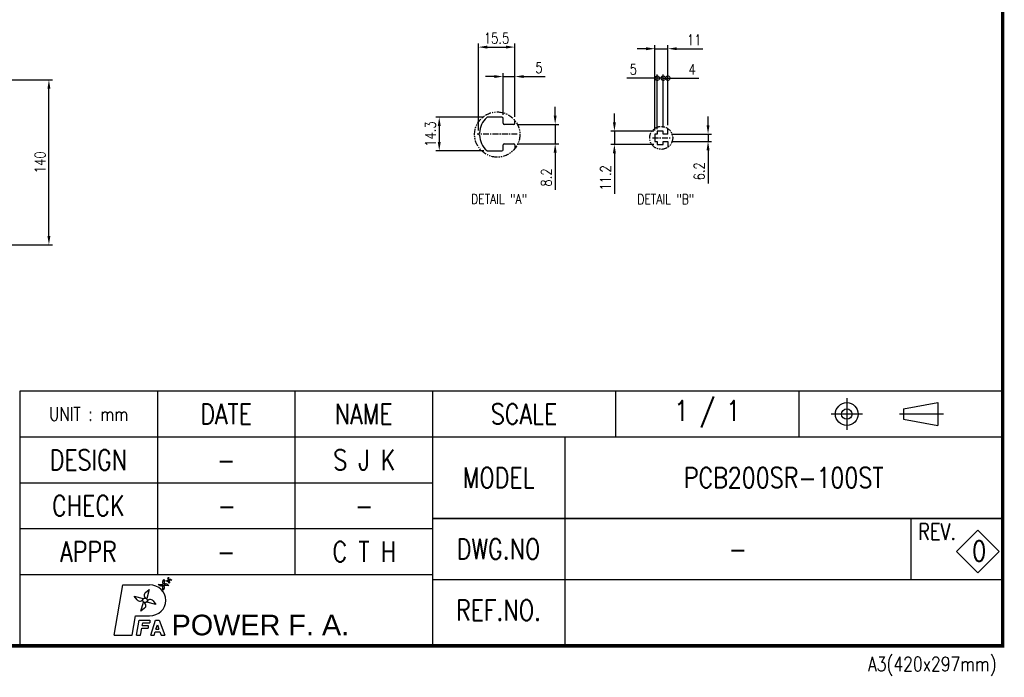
# Model space of a CAD drawing. Extents: x 8754 to 13695, y -84307 to -82568.
# Tile 12 of 34: x 10341 to 11176, y -84307 to -83749. Entities that reach past the tile are written whole.
import ezdxf

# ---------------------------------------------------------------- set-up
doc = ezdxf.new("R2010")
doc.units = 0
doc.header["$LTSCALE"] = 4
doc.header["$MEASUREMENT"] = 0
doc.linetypes.add('CENTER', pattern=[2, 1.25, -0.25, 0.25, -0.25])
doc.linetypes.add('PHANTOM', pattern=[2.5, 1.25, -0.25, 0.25, -0.25, 0.25, -0.25])
doc.layers.get('0').update_dxf_attribs({"linetype": 'CONTINUOUS'})
doc.layers.get('Defpoints').update_dxf_attribs({"linetype": 'CONTINUOUS'})
for name, color, linetype in [('CENTER', 1, 'CENTER'), ('DIMENSION', 4, 'CONTINUOUS'), ('DIMENSION @ 1', 4, 'CONTINUOUS'), ('PHANTOM', 6, 'PHANTOM')]:
    doc.layers.add(name, color=color, linetype=linetype)
doc.styles.add('BASE-0', font='swissko.ttf')
doc.styles.add('GHS', font='romans.shx', dxfattribs={"width": 0.8, "bigfont": 'ghs.shx'})
doc.dimstyles.new('P3', dxfattribs={"dimscale": 3, "dimtxt": 3, "dimasz": 2.5, "dimexe": 1, "dimexo": 1, "dimgap": 1, "dimtad": 1, "dimdec": 3, "dimdsep": 46, "dimtxsty": 'GHS', "dimcen": 0, "dimclrd": 4, "dimclre": 4, "dimclrt": 4, "dimadec": 0, "dimazin": 0, "dimtfac": 1, "dimtdec": 3, "dimtmove": 0, "dimatfit": 3, "dimfxl": 0, "dimtolj": 1, "dimarcsym": 0})

# ---------------------------------------------------------------- blocks, each defined once
blk = doc.blocks.new('*D86')
at = {"color": 4, "lineweight": -2}
for p, q in [((10743.15, -83797.14), (10735.65, -83797.14)), ((10750.65, -83829.61), (10750.65, -83794.14)), ((10750.65, -83797.14), (10760.65, -83797.14)), ((10760.65, -83831.36), (10760.65, -83794.14)), ((10768.15, -83797.14), (10786.45, -83797.14))]:
    blk.add_line(p, q, dxfattribs=at)
at = {"color": 4}
for points in [[(10743.15, -83795.89), (10743.15, -83798.39), (10750.65, -83797.14)], [(10768.15, -83795.89), (10768.15, -83798.39), (10760.65, -83797.14)]]:
    blk.add_solid(points, dxfattribs=at)
at = {"layer": 'Defpoints', "color": 0}
for p in [(10760.65, -83797.14), (10750.65, -83832.61), (10760.65, -83834.36)]:
    blk.add_point(p, dxfattribs=at)
at = {"color": 4, "insert": (10781.05, -83789.64), "char_height": 9, "attachment_point": 5, "style": 'GHS'}
blk.add_mtext('\\A1;5', dxfattribs=at)
blk = doc.blocks.new('*D87')
at = {"color": 4, "lineweight": -2}
for p, q in [((10729.65, -83842.91), (10729.65, -83769.14)), ((10737.15, -83772.14), (10753.15, -83772.14)), ((10760.65, -83831.36), (10760.65, -83769.14))]:
    blk.add_line(p, q, dxfattribs=at)
at = {"color": 4}
for points in [[(10737.15, -83770.89), (10737.15, -83773.39), (10729.65, -83772.14)], [(10753.15, -83770.89), (10753.15, -83773.39), (10760.65, -83772.14)]]:
    blk.add_solid(points, dxfattribs=at)
at = {"layer": 'Defpoints', "color": 0}
for p in [(10760.65, -83772.14), (10760.65, -83834.36), (10729.65, -83845.91)]:
    blk.add_point(p, dxfattribs=at)
at = {"color": 4, "insert": (10745.15, -83764.64), "char_height": 9, "attachment_point": 5, "style": 'GHS'}
blk.add_mtext('\\A1;15.5', dxfattribs=at)
blk = doc.blocks.new('*D88')
at = {"color": 4, "lineweight": -2}
for p, q in [((10734.43, -83831.61), (10693.49, -83831.61)), ((10696.49, -83839.11), (10696.49, -83852.71)), ((10734.43, -83860.21), (10693.49, -83860.21))]:
    blk.add_line(p, q, dxfattribs=at)
at = {"color": 4}
for points in [[(10695.24, -83839.11), (10697.74, -83839.11), (10696.49, -83831.61)], [(10695.24, -83852.71), (10697.74, -83852.71), (10696.49, -83860.21)]]:
    blk.add_solid(points, dxfattribs=at)
at = {"layer": 'Defpoints', "color": 0}
for p in [(10737.43, -83831.61), (10696.49, -83860.21), (10737.43, -83860.21)]:
    blk.add_point(p, dxfattribs=at)
at = {"color": 4, "insert": (10688.99, -83845.91), "char_height": 9, "attachment_point": 5, "rotation": 90, "style": 'GHS'}
blk.add_mtext('\\A1;14.3', dxfattribs=at)
blk = doc.blocks.new('*D89')
at = {"color": 4, "lineweight": -2}
for p, q in [((10794.83, -83830.21), (10794.83, -83822.71)), ((10762.65, -83837.71), (10797.83, -83837.71)), ((10794.83, -83837.71), (10794.83, -83854.11)), ((10762.65, -83854.11), (10797.83, -83854.11)), ((10794.83, -83861.61), (10794.83, -83893.28))]:
    blk.add_line(p, q, dxfattribs=at)
at = {"color": 4}
for points in [[(10793.58, -83830.21), (10796.08, -83830.21), (10794.83, -83837.71)], [(10793.58, -83861.61), (10796.08, -83861.61), (10794.83, -83854.11)]]:
    blk.add_solid(points, dxfattribs=at)
at = {"layer": 'Defpoints', "color": 0}
for p in [(10759.65, -83837.71), (10794.83, -83837.71), (10759.65, -83854.11)]:
    blk.add_point(p, dxfattribs=at)
at = {"color": 4, "insert": (10787.33, -83882.74), "char_height": 9, "attachment_point": 5, "rotation": 90, "style": 'GHS'}
blk.add_mtext('\\A1;8.2', dxfattribs=at)
blk = doc.blocks.new('*D90')
at = {"color": 4, "lineweight": -2}
for p, q in [((10879.48, -83842.95), (10879.48, -83770.52)), ((10890.48, -83838.24), (10890.48, -83770.52)), ((10871.98, -83773.52), (10864.48, -83773.52)), ((10879.48, -83773.52), (10890.48, -83773.52)), ((10897.98, -83773.52), (10920.05, -83773.52))]:
    blk.add_line(p, q, dxfattribs=at)
at = {"color": 4}
for points in [[(10871.98, -83772.27), (10871.98, -83774.77), (10879.48, -83773.52)], [(10897.98, -83772.27), (10897.98, -83774.77), (10890.48, -83773.52)]]:
    blk.add_solid(points, dxfattribs=at)
at = {"layer": 'Defpoints', "color": 0}
for p in [(10890.48, -83773.52), (10879.48, -83845.95), (10890.48, -83841.24)]:
    blk.add_point(p, dxfattribs=at)
at = {"color": 4, "insert": (10912.77, -83766.02), "char_height": 9, "attachment_point": 5, "style": 'GHS'}
blk.add_mtext('\\A1;11', dxfattribs=at)
blk = doc.blocks.new('_DotSmall')
at = {"color": 0, "linetype": 'ByBlock', "const_width": 0.5}
blk.add_lwpolyline([(-0.0625, 0, 1), (0.0625, 0, 1)], format="xyb", close=True, dxfattribs=at)
blk = doc.blocks.new('*D91')
at = {"color": 4, "lineweight": -2}
for p, q in [((10886.48, -83840.45), (10886.48, -83795.52)), ((10890.48, -83838.24), (10890.48, -83795.52)), ((10886.48, -83798.52), (10878.98, -83798.52)), ((10886.48, -83798.52), (10890.48, -83798.52)), ((10890.48, -83798.52), (10916.63, -83798.52))]:
    blk.add_line(p, q, dxfattribs=at)
at = {"layer": 'Defpoints', "color": 0}
for p in [(10890.48, -83798.52), (10886.48, -83843.45), (10890.48, -83841.24)]:
    blk.add_point(p, dxfattribs=at)
at = {"color": 4, "lineweight": -2, "xscale": 7.5, "yscale": 7.5, "zscale": 7.5}
blk.add_blockref('_DotSmall', (10886.48, -83798.52), dxfattribs=at)
at = {"color": 4, "lineweight": -2, "xscale": 7.5, "yscale": 7.5, "zscale": 7.5, "rotation": 180}
blk.add_blockref('_DotSmall', (10890.48, -83798.52), dxfattribs=at)
at = {"color": 4, "insert": (10911.05, -83791.02), "char_height": 9, "attachment_point": 5, "style": 'GHS'}
blk.add_mtext('\\A1;4', dxfattribs=at)
blk = doc.blocks.new('*D92')
at = {"color": 4, "lineweight": -2}
for p, q in [((10845.08, -83835.95), (10845.08, -83828.45)), ((10878.48, -83843.45), (10842.08, -83843.45)), ((10845.08, -83843.45), (10845.08, -83854.65)), ((10878.48, -83854.65), (10842.08, -83854.65)), ((10845.08, -83862.15), (10845.08, -83896.56))]:
    blk.add_line(p, q, dxfattribs=at)
at = {"color": 4}
for points in [[(10843.83, -83835.95), (10846.33, -83835.95), (10845.08, -83843.45)], [(10843.83, -83862.15), (10846.33, -83862.15), (10845.08, -83854.65)]]:
    blk.add_solid(points, dxfattribs=at)
at = {"layer": 'Defpoints', "color": 0}
for p in [(10881.48, -83843.45), (10845.08, -83854.65), (10881.48, -83854.65)]:
    blk.add_point(p, dxfattribs=at)
at = {"color": 4, "insert": (10837.58, -83883.11), "char_height": 9, "attachment_point": 5, "rotation": 90, "style": 'GHS'}
blk.add_mtext('\\A1;11.2', dxfattribs=at)
blk = doc.blocks.new('*D93')
at = {"color": 4, "lineweight": -2}
for p, q in [((10924.55, -83838.45), (10924.55, -83830.95)), ((10893.48, -83845.95), (10927.55, -83845.95)), ((10924.55, -83845.95), (10924.55, -83852.15)), ((10893.48, -83852.15), (10927.55, -83852.15)), ((10924.55, -83859.65), (10924.55, -83887.89))]:
    blk.add_line(p, q, dxfattribs=at)
at = {"color": 4}
for points in [[(10923.3, -83838.45), (10925.8, -83838.45), (10924.55, -83845.95)], [(10923.3, -83859.65), (10925.8, -83859.65), (10924.55, -83852.15)]]:
    blk.add_solid(points, dxfattribs=at)
at = {"layer": 'Defpoints', "color": 0}
for p in [(10890.48, -83845.95), (10890.48, -83852.15), (10924.55, -83852.15)]:
    blk.add_point(p, dxfattribs=at)
at = {"color": 4, "insert": (10917.05, -83877.52), "char_height": 9, "attachment_point": 5, "rotation": 90, "style": 'GHS'}
blk.add_mtext('\\A1;6.2', dxfattribs=at)
blk = doc.blocks.new('*D94')
at = {"color": 4, "lineweight": -2}
for p, q in [((10881.48, -83841.7), (10881.48, -83795.52)), ((10886.48, -83840.45), (10886.48, -83795.52)), ((10881.48, -83798.52), (10855.68, -83798.52)), ((10886.48, -83798.52), (10881.48, -83798.52)), ((10886.48, -83798.52), (10893.98, -83798.52))]:
    blk.add_line(p, q, dxfattribs=at)
at = {"layer": 'Defpoints', "color": 0}
for p in [(10886.48, -83798.52), (10881.48, -83844.7), (10886.48, -83843.45)]:
    blk.add_point(p, dxfattribs=at)
at = {"color": 4, "lineweight": -2, "xscale": 7.5, "yscale": 7.5, "zscale": 7.5}
blk.add_blockref('_DotSmall', (10881.48, -83798.52), dxfattribs=at)
at = {"color": 4, "lineweight": -2, "xscale": 7.5, "yscale": 7.5, "zscale": 7.5, "rotation": 180}
blk.add_blockref('_DotSmall', (10886.48, -83798.52), dxfattribs=at)
at = {"color": 4, "insert": (10861.08, -83791.02), "char_height": 9, "attachment_point": 5, "style": 'GHS'}
blk.add_mtext('\\A1;5', dxfattribs=at)
blk = doc.blocks.new('*D85')
at = {"color": 4, "lineweight": -2}
for p, q in [((10164.33, -83799.89), (10368.33, -83799.89)), ((10365.33, -83932.39), (10365.33, -83807.39)), ((10164.33, -83939.89), (10368.33, -83939.89))]:
    blk.add_line(p, q, dxfattribs=at)
at = {"color": 4}
for points in [[(10364.08, -83807.39), (10366.58, -83807.39), (10365.33, -83799.89)], [(10364.08, -83932.39), (10366.58, -83932.39), (10365.33, -83939.89)]]:
    blk.add_solid(points, dxfattribs=at)
at = {"layer": 'Defpoints', "color": 0}
for p in [(10161.33, -83799.89), (10365.33, -83799.89), (10161.33, -83939.89)]:
    blk.add_point(p, dxfattribs=at)
at = {"color": 4, "insert": (10357.83, -83869.89), "char_height": 9, "attachment_point": 5, "rotation": 90, "style": 'GHS'}
blk.add_mtext('\\A1;140', dxfattribs=at)

msp = doc.modelspace()

# ---------------------------------------------------------------- linework, layer by layer
for p, q in [((10749.6472, -83831.6131), (10737.4347, -83831.6131)), ((10750.6472, -83836.7131), (10750.6472, -83832.6131)), ((10759.6472, -83837.7131), (10751.6472, -83837.7131)), ((10760.6472, -83836.7131), (10760.6472, -83834.3575)), ((10730.6747, -83844.8855), (10729.6472, -83845.9131)), ((10729.6472, -83845.9131), (10730.6747, -83846.9407)), ((10881.4835, -83845.9488), (10879.4835, -83845.9488)), ((10879.4835, -83845.9488), (10879.4835, -83852.1488)), ((10886.4835, -83843.4488), (10881.4835, -83843.4488)), ((10881.4835, -83843.4488), (10881.4835, -83845.9488)), ((10886.4835, -83845.9488), (10886.4835, -83843.4488)), ((10890.4835, -83845.9488), (10886.4835, -83845.9488)), ((10890.4835, -83845.9488), (10890.4835, -83841.2377)), ((10750.6472, -83859.2131), (10750.6472, -83855.1131)), ((10751.6472, -83854.1131), (10759.6472, -83854.1131)), ((10760.6472, -83855.1131), (10760.6472, -83858.2639)), ((10879.4835, -83852.1488), (10881.4835, -83852.1488)), ((10881.4835, -83852.1488), (10881.4835, -83854.6488)), ((10881.4835, -83854.6488), (10886.4835, -83854.6488)), ((10886.4835, -83854.6488), (10886.4835, -83852.1488)), ((10886.4835, -83852.1488), (10890.4835, -83852.1488)), ((10890.4835, -83852.1488), (10890.4835, -83857.059)), ((10737.4347, -83860.2131), (10749.6472, -83860.2131))]:
    msp.add_line(p, q)
at = {"color": 20}
for p, q in [((10466.3171, -84222.7657), (10466.8056, -84221.8016)), ((10466.8056, -84221.8016), (10467.1809, -84223.9303)), ((10420.5765, -84271.0428), (10428.1199, -84228.2621)), ((10428.1199, -84228.2621), (10450.6361, -84228.2621)), ((10458.0331, -84227.8118), (10461.6357, -84227.8118)), ((10459.4742, -84228.8926), (10458.0331, -84227.8118)), ((10461.9059, -84225.1999), (10462.9867, -84223.7589)), ((10462.086, -84232.7653), (10462.086, -84229.1628)), ((10463.1668, -84231.3243), (10462.086, -84232.7653)), ((10462.9867, -84223.7589), (10462.9867, -84227.3615)), ((10467.0396, -84228.7124), (10463.437, -84228.7124)), ((10464.3008, -84224.7125), (10466.4296, -84224.3372)), ((10465.2649, -84225.201), (10464.3008, -84224.7125)), ((10465.5986, -84227.6317), (10467.0396, -84228.7124)), ((10467.2117, -84227.2172), (10466.8364, -84225.0885)), ((10467.7002, -84226.2531), (10467.2117, -84227.2172)), ((10469.7165, -84224.3063), (10467.5877, -84224.6817)), ((10468.7524, -84223.8178), (10469.7165, -84224.3063)), ((10437.7114, -84237.9288), (10445.251, -84239.949)), ((10440.1212, -84240.9988), (10437.7114, -84237.9288)), ((10447.2811, -84234.6343), (10450.3511, -84232.2245)), ((10450.3511, -84232.2245), (10448.3309, -84239.7641)), ((10443.4156, -84250.5685), (10445.4359, -84243.0289)), ((10446.4856, -84248.1587), (10443.4156, -84250.5685)), ((10456.0554, -84244.8643), (10448.5158, -84242.844)), ((10453.6456, -84241.7943), (10456.0554, -84244.8643)), ((10435.8189, -84271.0428), (10438.7303, -84254.5309)), ((10438.7303, -84254.5309), (10450.6361, -84254.5309)), ((10439.6873, -84271.0428), (10441.9371, -84258.2836)), ((10441.9371, -84258.2836), (10450.9436, -84258.2836)), ((10444.5668, -84262.7869), (10444.9638, -84260.5352)), ((10444.5668, -84262.7869), (10449.4425, -84262.7869)), ((10444.9638, -84260.5352), (10450.9436, -84260.5352)), ((10449.4425, -84262.7869), (10449.4425, -84265.0385)), ((10450.9436, -84258.2836), (10450.9436, -84260.5352)), ((10451.8012, -84271.0428), (10455.6827, -84258.2836)), ((10455.6827, -84258.2836), (10458.7683, -84258.2836)), ((10456.1615, -84265.789), (10457.3295, -84262.1539)), ((10457.3295, -84262.1539), (10458.6525, -84265.789)), ((10458.7683, -84258.2836), (10463.6096, -84271.0428)), ((10420.5765, -84271.0428), (10435.8189, -84271.0428)), ((10439.6873, -84271.0428), (10443.1111, -84271.0428)), ((10443.1111, -84271.0428), (10444.1698, -84265.0385)), ((10444.1698, -84265.0385), (10449.4425, -84265.0385)), ((10451.8012, -84271.0428), (10454.5115, -84271.0428)), ((10454.5115, -84271.0428), (10455.5428, -84268.0406)), ((10455.5428, -84268.0406), (10459.3922, -84268.0406)), ((10456.1615, -84265.789), (10458.6525, -84265.789)), ((10459.3922, -84268.0406), (10460.6251, -84271.0428)), ((10460.6251, -84271.0428), (10463.6096, -84271.0428))]:
    msp.add_line(p, q, dxfattribs=at)
at = {"const_width": 2.88}
msp.add_lwpolyline([(8755.259, -84279.9476), (8755.259, -82569.2276), (11174.459, -82569.2276), (11174.459, -84279.9476)], close=True, dxfattribs=at)
at = {"color": 20}
for centre, radius in [((10462.5364, -84228.2621), 0.9006), ((10467.0087, -84224.5094), 0.5404), ((10446.8834, -84241.3965), 1.9514)]:
    msp.add_circle(centre, radius, dxfattribs=at)
for centre, radius, start, end in [((10749.823, -83845.9131), 19.1758, 132.9672876, 176.9282846), ((10737.4347, -83832.6131), 1, 90, 132.9672876), ((10749.6472, -83832.6131), 1, 0, 90), ((10751.6472, -83836.7131), 1, 180, 270), ((10759.6472, -83836.7131), 1, 270, 0), ((10749.823, -83845.9131), 19.1758, 183.0717154, 227.0327124), ((10751.6472, -83855.1131), 1, 90, 180), ((10759.6472, -83855.1131), 1, 0, 90), ((10737.4347, -83859.2131), 1, 227.0327124, 270), ((10749.6472, -83859.2131), 1, 270, 0)]:
    msp.add_arc(centre, radius, start, end)
for centre, radius, start, end in [((10467.0401, -84223.1321), 0.8106, 153.1301024, 280), ((10460.2848, -84227.8118), 1.351, 233.1301024, 0), ((10462.9867, -84226.0105), 1.351, 143.1301024, 270), ((10462.086, -84230.5137), 1.351, 323.1301024, 90), ((10464.788, -84228.7124), 1.351, 53.1301024, 180), ((10465.6313, -84224.4779), 0.8106, 243.1301024, 10), ((10466.9772, -84225.8868), 0.8106, 333.1301024, 100), ((10468.386, -84224.5409), 0.8106, 63.1301024, 190), ((10442.4236, -84239.1914), 2.9271, 218.1301024, 345), ((10449.0885, -84236.9368), 2.9271, 128.1301024, 255), ((10444.6783, -84245.8563), 2.9271, 308.1301024, 75), ((10451.3431, -84243.6016), 2.9271, 38.1301024, 165)]:
    msp.add_arc(centre, radius, start, end, dxfattribs=at)
msp.add_ellipse((10450.6361, -84241.3965), major_axis=(13.9726, 0), ratio=0.94001228, start_param=4.71238898, end_param=7.85398163, dxfattribs=at)
at = {"layer": 'CENTER'}
for p, q in [((10762.6472, -83845.9131), (10728.6472, -83845.9131)), ((10877.4835, -83849.0488), (10892.4835, -83849.0488))]:
    msp.add_line(p, q, dxfattribs=at)
at = {"layer": 'DIMENSION', "color": 3}
for p, q in [((10340.699, -84063.9476), (10340.699, -84279.9476)), ((11174.459, -84063.9476), (10340.699, -84063.9476)), ((10457.339, -84063.9476), (10457.339, -84219.4676)), ((10573.979, -84063.9476), (10573.979, -84219.4676)), ((10690.619, -84063.9476), (10690.619, -84279.9476)), ((10846.139, -84063.9476), (10846.139, -84102.8276)), ((11001.659, -84063.9476), (11001.659, -84102.8276)), ((10340.699, -84102.8276), (11174.459, -84102.8276)), ((10802.939, -84102.8276), (10802.939, -84279.9476)), ((10340.699, -84141.7076), (10690.619, -84141.7076)), ((11174.459, -84171.9476), (10690.619, -84171.9476)), ((10690.619, -84171.9476), (11174.459, -84171.9476)), ((11096.699, -84171.9476), (11096.699, -84223.7876)), ((10340.699, -84180.5876), (10690.619, -84180.5876)), ((10340.699, -84219.4676), (10690.619, -84219.4676)), ((10690.619, -84223.7876), (11174.459, -84223.7876))]:
    msp.add_line(p, q, dxfattribs=at)
at = {"layer": 'DIMENSION'}
for p, q in [((11042.2461, -84070.0492), (11042.2461, -84096.726)), ((11090.3412, -84078.9406), (11119.5761, -84073.7269)), ((11090.3412, -84078.9406), (11090.3412, -84087.8345)), ((11119.5761, -84073.7269), (11119.5761, -84093.0482)), ((11055.5845, -84083.3876), (11028.9076, -84083.3876)), ((11124.4468, -84083.3876), (11087.0554, -84083.3876)), ((11090.3412, -84087.8345), (11119.5761, -84093.0482))]:
    msp.add_line(p, q, dxfattribs=at)
msp.add_lwpolyline([(11153.3652, -84181.9213), (11135.2325, -84200.0539), (11153.3652, -84218.1866), (11171.4979, -84200.0539)], close=True, dxfattribs=at)
for major_axis in [(-6.8311, 6.8311), (-3.1445, 3.1445)]:
    msp.add_ellipse((11042.2461, -84083.3876), major_axis=major_axis, ratio=1, start_param=3.92699082, end_param=10.21017612, dxfattribs=at)
at = {"layer": 'PHANTOM'}
for centre, radius in [((10745.6579, -83846.3107), 19.1718), ((10884.8142, -83849.1484), 9.7324)]:
    msp.add_circle(centre, radius, dxfattribs=at)

# ---------------------------------------------------------------- texts
at = {"color": 20, "style": 'BASE-0'}
msp.add_text('POWER F. A.', height=17.491044, dxfattribs=at).set_placement((10469.3749, -84271.0415))
at = {"layer": 'DIMENSION', "color": 4, "char_height": 8.4, "width": 192.0058, "attachment_point": 1, "style": 'GHS'}
for s, insert in [('DETAIL "A"', (10723.4961, -83896.7866)), ('DETAIL "B"', (10864.5176, -83896.9634))]:
    msp.add_mtext(s, dxfattribs=dict(at, insert=insert))
at = {"layer": 'DIMENSION @ 1', "insert": (10399.019, -84083.3876), "char_height": 11.52, "width": 116.64, "attachment_point": 5, "style": 'GHS'}
msp.add_mtext('UNIT : mm', dxfattribs=at)
at = {"layer": 'DIMENSION @ 1', "style": 'GHS'}
for s, width, gutter_width, heights, insert, char_height, attachment_point in [('DATE', 13.5, 10, [0], (10515.659, -84083.3876), 17.28, 5), ('NAME', 13.5, 10, [0], (10632.299, -84083.3876), 17.28, 5), ('SCALE', 18, 10, [0], (10768.379, -84083.3876), 17.28, 5), ('1 / 1', 86.902769, 15, [0], (10923.899, -84083.3876), 17.28, 5), ('DESIGN', 13.43428, 10, [0], (10398.7351, -84122.2676), 17.28, 5), ('S J K', 67.103626, 10, [0], (10632.8668, -84122.2676), 17.28, 5), ('-', 13.5, 10, [0], (10515.659, -84122.2676), 17.28, 5), ('MODEL', 13, 15, [0], (10746.779, -84137.3876), 17.28, 5), ('PCB200SR-100ST', 63.828125, 10, [0], (10988.699, -84137.3876), 17.28, 5), ('CHECK', 13.43428, 10, [0], (10398.7351, -84161.1476), 17.28, 5), ('-', 13.5, 10, [0], (10516.2268, -84161.1476), 17.28, 5), ('-', 13.5, 10, [0], (10632.8668, -84161.1476), 17.28, 5), ('REV.', 2.286469, 10, [0], (11102.7753, -84176.1978), 13.824, 1), ('DWG.NO', 13, 15, [0], (10746.779, -84197.8676), 17.28, 5), ('APPR', 13.43428, 10, [0], (10398.7351, -84200.0276), 17.28, 5), ('C T H', 62.338185, 10, [0], (10632.8668, -84200.0276), 17.28, 5), ('0', 2.576872, 10, [0], (11148.6361, -84190.9028), 17.28, 1), ('-', 13.5, 10, [0], (10515.659, -84200.0276), 17.28, 5), ('-', 73.379818, 10, [0], (10949.819, -84197.8676), 17.28, 5), ('REF.NO.', 13, 15, [0], (10746.779, -84249.7076), 17.28, 5), ('A3(420x297mm)', 1.4, 15, [1.8318], (11114.7033, -84297.377), 12.096, 5)]:
    msp.add_mtext_dynamic_manual_height_columns(s, width=width, gutter_width=gutter_width, heights=heights, dxfattribs=dict(at, insert=insert, char_height=char_height, attachment_point=attachment_point))

# ---------------------------------------------------------------- dimensions: what is measured, and where the dimension line sits
for base, p1, p2, override, picture, middle in [((10760.6472, -83772.1389), (10729.6472, -83845.9131), (10760.6472, -83834.3575), {"dimlfac": 0.5, "dimtmove": 0, "dimarcsym": 2}, '*D87', (10745.1472, -83772.1389)), ((10890.4835, -83773.5213), (10879.4835, -83845.9488), (10890.4835, -83841.2377), {"dimtmove": 0, "dimarcsym": 2}, '*D90', (10912.7692, -83773.5213)), ((10886.4835, -83798.5213), (10881.4835, -83844.6988), (10886.4835, -83843.4488), {"dimblk1": 'DotSmall', "dimblk2": 'DotSmall', "dimsah": 1, "dimarcsym": 2}, '*D94', (10861.0835, -83798.5213)), ((10890.4835, -83798.5213), (10886.4835, -83843.4488), (10890.4835, -83841.2377), {"dimblk1": 'DotSmall', "dimblk2": 'DotSmall', "dimsah": 1, "dimtmove": 0, "dimarcsym": 2}, '*D91', (10911.0549, -83798.5213))]:
    dim = msp.add_linear_dim(base=base, p1=p1, p2=p2, dimstyle='P3', override=override)
    dim.commit()
    dim.dimension.update_dxf_attribs({"geometry": picture, "text_midpoint": middle, "dimtype": 128})
dim = msp.add_linear_dim(base=(10760.6472, -83797.1389), p1=(10750.6472, -83832.6131), p2=(10760.6472, -83834.3575), dimstyle='P3', override={"dimlfac": 0.5, "dimtmove": 0, "dimarcsym": 2})
dim.commit()
dim.dimension.update_dxf_attribs({"geometry": '*D86', "text_midpoint": (10781.0472, -83789.6389)})
for base, p1, p2, override, picture, middle in [((10365.334, -83799.8884), (10161.334, -83939.8884), (10161.334, -83799.8884), {"dimarcsym": 2}, '*D85', (10357.834, -83869.8884)), ((10845.0819, -83854.6488), (10881.4835, -83843.4488), (10881.4835, -83854.6488), {"dimarcsym": 2}, '*D92', (10837.5819, -83883.106)), ((10696.486, -83860.2131), (10737.4347, -83831.6131), (10737.4347, -83860.2131), {"dimlfac": 0.5, "dimarcsym": 2}, '*D88', (10688.986, -83845.9131)), ((10924.5466, -83852.1488), (10890.4835, -83845.9488), (10890.4835, -83852.1488), {"dimarcsym": 2}, '*D93', (10917.0466, -83877.5203))]:
    dim = msp.add_linear_dim(base=base, p1=p1, p2=p2, angle=90, dimstyle='P3', override=override)
    dim.commit()
    dim.dimension.update_dxf_attribs({"geometry": picture, "text_midpoint": middle})
dim = msp.add_linear_dim(base=(10794.8297, -83837.7131), p1=(10759.6472, -83854.1131), p2=(10759.6472, -83837.7131), angle=90, dimstyle='P3', override={"dimlfac": 0.5, "dimarcsym": 2})
dim.commit()
dim.dimension.update_dxf_attribs({"geometry": '*D89', "text_midpoint": (10794.8297, -83882.7417), "dimtype": 128})

doc.saveas('drawing.dxf')
